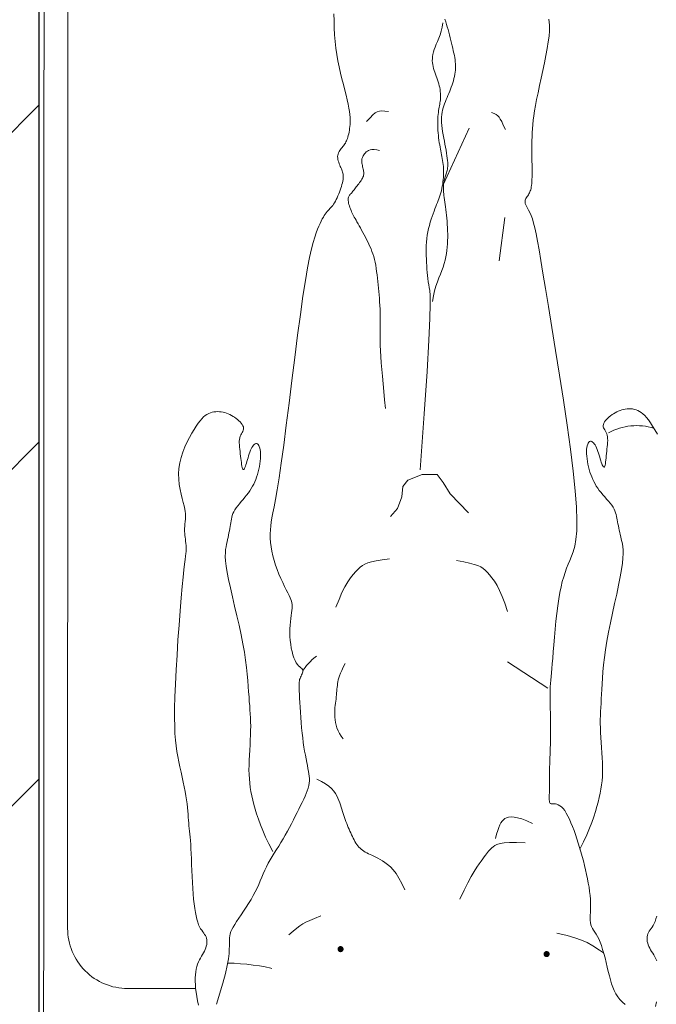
# Model space of a CAD drawing. Header units: millimetres. Extents: x 26866 to 1024070, y -428191 to 408885.
# Tile 157 of 248: x 196556 to 197193, y 389104 to 390088. Entities that reach past the tile are written whole.
import ezdxf

# ---------------------------------------------------------------- set-up
doc = ezdxf.new("R2010")
doc.units = ezdxf.units.MM
doc.header["$LTSCALE"] = 2
for name, color, linetype, lineweight in [('0_OPIS', 7, 'Continuous', 13), ('10', 7, 'Continuous', 9), ('3DPLAN_A_TABELKA POMIESZCZEŃ', 7, 'Continuous', 0), ('6', 253, 'Continuous', 0)]:
    doc.layers.add(name, color=color, linetype=linetype, lineweight=lineweight)
for name, color, linetype in [('3DPLAN_A_KRESKOWANIE 1', 253, 'Continuous'), ('3DPLAN_A_OPIS', 8, 'Continuous'), ('3DPLAN_K_NOŚNA', 7, 'Continuous')]:
    doc.layers.add(name, color=color, linetype=linetype)
doc.layers.add('FURNITURE ZD 1 500', color=7, linetype='Continuous', lineweight=13, true_color=0x9fa8a5)
doc.styles.add('ARIAL', font='arial.ttf')

# ---------------------------------------------------------------- blocks, each defined once
blk = doc.blocks.new('A$C7B9C5A86')
at = {"layer": '6', "color": 7}
for p, q in [((0.7929, 0.3214), (0.7878, 0.3194)), ((0.7984, 0.3234), (0.7929, 0.3214)), ((0.8042, 0.3254), (0.7984, 0.3234)), ((0.8104, 0.3272), (0.8042, 0.3254)), ((0.8172, 0.3287), (0.8104, 0.3272)), ((0.8246, 0.3299), (0.8172, 0.3287)), ((0.4466, 0.3123), (0.4432, 0.3133)), ((0.4501, 0.3112), (0.4466, 0.3123)), ((0.4536, 0.3102), (0.4501, 0.3112)), ((0.4572, 0.3091), (0.4536, 0.3102)), ((0.4608, 0.3081), (0.4572, 0.3091)), ((0.4645, 0.3071), (0.4608, 0.3081)), ((0.4682, 0.3061), (0.4645, 0.3071)), ((0.5406, 0.3069), (0.5378, 0.3058)), ((0.5434, 0.308), (0.5406, 0.3069)), ((0.5463, 0.3092), (0.5434, 0.308)), ((0.5491, 0.3103), (0.5463, 0.3092)), ((0.5519, 0.3115), (0.5491, 0.3103)), ((0.5546, 0.3126), (0.5519, 0.3115)), ((0.5574, 0.3137), (0.5546, 0.3126)), ((0.5602, 0.3147), (0.5574, 0.3137)), ((0.5631, 0.3156), (0.5602, 0.3147)), ((0.566, 0.3165), (0.5631, 0.3156)), ((0.569, 0.3171), (0.566, 0.3165)), ((0.5722, 0.3176), (0.569, 0.3171)), ((0.5756, 0.318), (0.5722, 0.3176)), ((0.5791, 0.3181), (0.5756, 0.318)), ((0.5829, 0.3179), (0.5791, 0.3181)), ((0.5869, 0.3176), (0.5829, 0.3179)), ((0.591, 0.3171), (0.5869, 0.3176)), ((0.5952, 0.3164), (0.591, 0.3171)), ((0.5995, 0.3156), (0.5952, 0.3164)), ((0.6038, 0.3148), (0.5995, 0.3156)), ((0.6081, 0.314), (0.6038, 0.3148)), ((0.6123, 0.3132), (0.6081, 0.314)), ((0.6163, 0.3124), (0.6123, 0.3132)), ((0.6203, 0.3117), (0.6163, 0.3124)), ((0.6241, 0.3111), (0.6203, 0.3117)), ((0.6277, 0.3106), (0.6241, 0.3111)), ((0.631, 0.3101), (0.6277, 0.3106)), ((0.6342, 0.3098), (0.631, 0.3101)), ((0.6371, 0.3095), (0.6342, 0.3098)), ((0.6397, 0.3094), (0.6371, 0.3095)), ((0.6421, 0.3095), (0.6397, 0.3094)), ((0.6441, 0.3096), (0.6421, 0.3095)), ((0.646, 0.3098), (0.6441, 0.3096)), ((0.6477, 0.3101), (0.646, 0.3098)), ((0.6492, 0.3105), (0.6477, 0.3101)), ((0.6507, 0.311), (0.6492, 0.3105)), ((0.6521, 0.3114), (0.6507, 0.311)), ((0.6535, 0.3119), (0.6521, 0.3114)), ((0.6549, 0.3124), (0.6535, 0.3119)), ((0.6564, 0.3129), (0.6549, 0.3124)), ((0.6579, 0.3133), (0.6564, 0.3129)), ((0.6594, 0.3138), (0.6579, 0.3133)), ((0.661, 0.3142), (0.6594, 0.3138)), ((0.6626, 0.3145), (0.661, 0.3142)), ((0.6642, 0.3148), (0.6626, 0.3145)), ((0.6658, 0.3151), (0.6642, 0.3148)), ((0.6675, 0.3153), (0.6658, 0.3151)), ((0.6692, 0.3154), (0.6675, 0.3153)), ((0.671, 0.3154), (0.6692, 0.3154)), ((0.6728, 0.3154), (0.671, 0.3154)), ((0.6748, 0.3153), (0.6728, 0.3154)), ((0.677, 0.3152), (0.6748, 0.3153)), ((0.6792, 0.3149), (0.677, 0.3152)), ((0.6817, 0.3146), (0.6792, 0.3149)), ((0.6844, 0.3143), (0.6817, 0.3146)), ((0.6873, 0.3139), (0.6844, 0.3143)), ((0.6903, 0.3135), (0.6873, 0.3139)), ((0.6936, 0.313), (0.6903, 0.3135)), ((0.697, 0.3125), (0.6936, 0.313)), ((0.7006, 0.312), (0.697, 0.3125)), ((0.7043, 0.3116), (0.7006, 0.312)), ((0.7082, 0.3111), (0.7043, 0.3116)), ((0.7122, 0.3107), (0.7082, 0.3111)), ((0.7164, 0.3103), (0.7122, 0.3107)), ((0.7206, 0.31), (0.7164, 0.3103)), ((0.7249, 0.3098), (0.7206, 0.31)), ((0.7293, 0.3096), (0.7249, 0.3098)), ((0.7337, 0.3095), (0.7293, 0.3096)), ((0.7381, 0.3095), (0.7337, 0.3095)), ((0.7425, 0.3096), (0.7381, 0.3095)), ((0.7469, 0.3098), (0.7425, 0.3096)), ((0.7513, 0.3101), (0.7469, 0.3098)), ((0.7557, 0.3105), (0.7513, 0.3101)), ((0.7601, 0.3111), (0.7557, 0.3105)), ((0.7645, 0.312), (0.7601, 0.3111)), ((0.769, 0.313), (0.7645, 0.312)), ((0.7736, 0.3142), (0.769, 0.313)), ((0.7782, 0.3157), (0.7736, 0.3142)), ((0.7829, 0.3175), (0.7782, 0.3157)), ((0.7878, 0.3194), (0.7829, 0.3175)), ((0.4718, 0.3052), (0.4682, 0.3061)), ((0.4755, 0.3043), (0.4718, 0.3052)), ((0.479, 0.3035), (0.4755, 0.3043)), ((0.4825, 0.3027), (0.479, 0.3035)), ((0.4858, 0.302), (0.4825, 0.3027)), ((0.489, 0.3013), (0.4858, 0.302)), ((0.4921, 0.3006), (0.489, 0.3013)), ((0.4951, 0.3001), (0.4921, 0.3006)), ((0.498, 0.2997), (0.4951, 0.3001)), ((0.5008, 0.2993), (0.498, 0.2997)), ((0.5036, 0.2991), (0.5008, 0.2993)), ((0.5064, 0.299), (0.5036, 0.2991)), ((0.5091, 0.299), (0.5064, 0.299)), ((0.512, 0.2992), (0.5091, 0.299)), ((0.5148, 0.2995), (0.512, 0.2992)), ((0.5176, 0.2999), (0.5148, 0.2995)), ((0.5205, 0.3005), (0.5176, 0.2999)), ((0.5234, 0.3011), (0.5205, 0.3005)), ((0.5263, 0.3019), (0.5234, 0.3011)), ((0.5292, 0.3028), (0.5263, 0.3019)), ((0.5321, 0.3037), (0.5292, 0.3028)), ((0.5349, 0.3047), (0.5321, 0.3037)), ((0.5378, 0.3058), (0.5349, 0.3047)), ((0.678, 0.199), (0.6793, 0.1997)), ((0.6793, 0.1997), (0.6805, 0.2004)), ((0.6805, 0.2004), (0.6817, 0.2012)), ((0.6817, 0.2012), (0.6829, 0.202)), ((0.6829, 0.202), (0.6841, 0.2028)), ((0.6841, 0.2028), (0.6853, 0.2036)), ((0.6853, 0.2036), (0.6866, 0.2042)), ((0.6866, 0.2042), (0.6879, 0.2046)), ((0.6879, 0.2046), (0.6893, 0.2049)), ((0.6893, 0.2049), (0.6908, 0.2048)), ((0.6908, 0.2048), (0.6924, 0.2045)), ((0.6924, 0.2045), (0.6941, 0.2038)), ((0.6941, 0.2038), (0.6961, 0.2028)), ((0.6961, 0.2028), (0.6984, 0.2015)), ((0.6984, 0.2015), (0.7012, 0.2001)), ((0.7012, 0.2001), (0.7045, 0.1985)), ((0.5328, 0.1854), (0.5425, 0.1874)), ((0.5425, 0.1874), (0.5515, 0.1893)), ((0.5515, 0.1893), (0.5596, 0.1909)), ((0.5596, 0.1909), (0.567, 0.1922)), ((0.567, 0.1922), (0.5737, 0.1932)), ((0.5737, 0.1932), (0.5798, 0.194)), ((0.5798, 0.194), (0.5856, 0.1946)), ((0.5856, 0.1946), (0.5911, 0.195)), ((0.5911, 0.195), (0.5965, 0.1953)), ((0.5965, 0.1953), (0.6019, 0.1955)), ((0.6019, 0.1955), (0.6074, 0.1957)), ((0.6074, 0.1957), (0.613, 0.1957)), ((0.613, 0.1957), (0.6187, 0.1957)), ((0.6187, 0.1957), (0.6242, 0.1957)), ((0.6242, 0.1957), (0.6297, 0.1956)), ((0.6297, 0.1956), (0.6349, 0.1955)), ((0.6349, 0.1955), (0.6399, 0.1954)), ((0.6399, 0.1954), (0.6446, 0.1954)), ((0.6446, 0.1954), (0.6489, 0.1953)), ((0.6489, 0.1953), (0.6529, 0.1953)), ((0.6529, 0.1953), (0.6564, 0.1954)), ((0.6564, 0.1954), (0.6597, 0.1955)), ((0.6597, 0.1955), (0.6627, 0.1956)), ((0.6627, 0.1956), (0.6653, 0.1958)), ((0.6653, 0.1958), (0.6678, 0.196)), ((0.6678, 0.196), (0.6699, 0.1964)), ((0.6699, 0.1964), (0.6719, 0.1968)), ((0.6719, 0.1968), (0.6736, 0.1972)), ((0.6736, 0.1972), (0.6752, 0.1978)), ((0.6752, 0.1978), (0.6767, 0.1983)), ((0.6767, 0.1983), (0.678, 0.199)), ((0.7045, 0.1985), (0.7084, 0.1967)), ((0.7084, 0.1967), (0.7131, 0.195)), ((0.7131, 0.195), (0.7187, 0.1933)), ((0.7187, 0.1933), (0.7253, 0.1915)), ((0.7253, 0.1915), (0.7332, 0.1898)), ((0.7332, 0.1898), (0.743, 0.1879)), ((0.743, 0.1879), (0.7548, 0.1859)), ((0.4661, 0.1725), (0.4739, 0.1735)), ((0.4739, 0.1735), (0.4825, 0.1749)), ((0.4825, 0.1749), (0.492, 0.1767)), ((0.492, 0.1767), (0.502, 0.1787)), ((0.502, 0.1787), (0.5123, 0.1809)), ((0.5123, 0.1809), (0.5226, 0.1831)), ((0.5226, 0.1831), (0.5328, 0.1854)), ((0.7548, 0.1859), (0.7692, 0.1834)), ((0.7692, 0.1834), (0.7866, 0.1806)), ((0.7866, 0.1806), (0.8072, 0.1772)), ((0.8072, 0.1772), (0.8316, 0.1733)), ((0.8316, 0.1733), (0.8599, 0.1686)), ((0.4432, 0.1729), (0.4513, 0.1721)), ((0.4513, 0.1721), (0.4588, 0.1721)), ((0.4588, 0.1721), (0.4661, 0.1725)), ((0.8599, 0.1686), (0.8911, 0.1635)), ((0.8911, 0.1635), (0.9243, 0.1582)), ((1.2267, 0.1591), (1.2362, 0.1604)), ((1.2362, 0.1604), (1.2465, 0.1617)), ((1.2465, 0.1617), (1.2571, 0.1628)), ((1.2571, 0.1628), (1.2679, 0.1638)), ((1.2679, 0.1638), (1.2786, 0.1647)), ((1.2786, 0.1647), (1.2889, 0.1656)), ((1.2889, 0.1656), (1.2985, 0.1664)), ((1.2985, 0.1664), (1.3071, 0.1671)), ((1.3071, 0.1671), (1.3146, 0.1678)), ((1.3146, 0.1678), (1.321, 0.1684)), ((1.321, 0.1684), (1.3267, 0.169)), ((1.3267, 0.169), (1.3318, 0.1695)), ((1.3318, 0.1695), (1.3365, 0.1699)), ((1.3365, 0.1699), (1.3411, 0.1702)), ((1.3411, 0.1702), (1.3457, 0.1705)), ((1.3457, 0.1705), (1.3507, 0.1706)), ((1.3507, 0.1706), (1.3561, 0.1707)), ((1.3561, 0.1707), (1.362, 0.1707)), ((1.362, 0.1707), (1.3682, 0.1706)), ((1.3682, 0.1706), (1.3748, 0.1704)), ((1.3748, 0.1704), (1.3815, 0.1703)), ((1.3815, 0.1703), (1.3884, 0.1702)), ((1.3884, 0.1702), (1.3954, 0.1701)), ((1.3954, 0.1701), (1.4023, 0.17)), ((1.4023, 0.17), (1.4092, 0.1701)), ((1.4092, 0.1701), (1.416, 0.1702)), ((1.416, 0.1702), (1.4228, 0.1703)), ((1.4228, 0.1703), (1.4294, 0.1705)), ((1.4294, 0.1705), (1.436, 0.1707)), ((1.436, 0.1707), (1.4425, 0.1709)), ((1.4425, 0.1709), (1.4489, 0.1711)), ((1.4489, 0.1711), (1.4552, 0.1713)), ((1.4552, 0.1713), (1.4614, 0.1714)), ((1.4614, 0.1714), (1.4675, 0.1716)), ((1.4675, 0.1716), (1.4733, 0.1716)), ((1.4733, 0.1716), (1.4788, 0.1717)), ((1.4788, 0.1717), (1.4839, 0.1717)), ((1.4839, 0.1717), (1.4884, 0.1717)), ((1.4884, 0.1717), (1.4924, 0.1717)), ((1.4924, 0.1717), (1.4958, 0.1717)), ((1.4958, 0.1717), (1.4984, 0.1717)), ((1.4984, 0.1717), (1.5004, 0.1716)), ((1.5004, 0.1716), (1.5018, 0.1714)), ((1.5018, 0.1714), (1.5027, 0.1711)), ((1.5027, 0.1711), (1.5033, 0.1707)), ((1.5033, 0.1707), (1.5036, 0.1701)), ((1.5036, 0.1701), (1.5037, 0.1692)), ((1.5037, 0.1692), (1.5037, 0.1682)), ((1.5037, 0.1682), (1.5037, 0.1669)), ((1.5037, 0.1669), (1.5037, 0.1653)), ((1.5037, 0.1653), (1.504, 0.1635)), ((1.504, 0.1635), (1.5044, 0.1616)), ((1.5044, 0.1616), (1.5052, 0.1596)), ((0.9243, 0.1582), (0.9583, 0.1529)), ((0.9583, 0.1529), (0.9921, 0.1479)), ((0.9921, 0.1479), (1.0244, 0.1433)), ((1.18, 0.1463), (1.1854, 0.1484)), ((1.1854, 0.1484), (1.1911, 0.1505)), ((1.1911, 0.1505), (1.197, 0.1524)), ((1.197, 0.1524), (1.2034, 0.1543)), ((1.2034, 0.1543), (1.2104, 0.156)), ((1.2104, 0.156), (1.2181, 0.1576)), ((1.2181, 0.1576), (1.2267, 0.1591)), ((1.5052, 0.1596), (1.5064, 0.1574)), ((1.5064, 0.1574), (1.508, 0.1552)), ((1.508, 0.1552), (1.5102, 0.153)), ((1.5102, 0.153), (1.513, 0.1508)), ((1.513, 0.1508), (1.5165, 0.1487)), ((1.5165, 0.1487), (1.5204, 0.1465)), ((1.5204, 0.1465), (1.5248, 0.1444)), ((1.0244, 0.1433), (1.0543, 0.1395)), ((1.0543, 0.1395), (1.0807, 0.1367)), ((1.0807, 0.1367), (1.1027, 0.135)), ((1.1027, 0.135), (1.1206, 0.1345)), ((1.1206, 0.1345), (1.135, 0.1348)), ((1.135, 0.1348), (1.1465, 0.1358)), ((1.1465, 0.1358), (1.1557, 0.1374)), ((1.1557, 0.1374), (1.163, 0.1394)), ((1.163, 0.1394), (1.1692, 0.1417)), ((1.1692, 0.1417), (1.1747, 0.144)), ((1.1747, 0.144), (1.18, 0.1463)), ((1.5248, 0.1444), (1.5295, 0.1424)), ((1.5295, 0.1424), (1.5346, 0.1403)), ((1.5346, 0.1403), (1.54, 0.1383)), ((1.54, 0.1383), (1.5455, 0.1363)), ((1.5455, 0.1363), (1.5512, 0.1344)), ((1.5512, 0.1344), (1.557, 0.1325)), ((1.557, 0.1325), (1.563, 0.1307)), ((1.563, 0.1307), (1.5689, 0.1289)), ((1.5689, 0.1289), (1.575, 0.1272)), ((1.575, 0.1272), (1.581, 0.1255)), ((1.581, 0.1255), (1.5871, 0.124)), ((1.5871, 0.124), (1.5931, 0.1226)), ((1.5931, 0.1226), (1.5992, 0.1212)), ((1.5992, 0.1212), (1.6051, 0.12)), ((1.6051, 0.12), (1.611, 0.1189)), ((1.611, 0.1189), (1.6167, 0.1179)), ((1.6167, 0.1179), (1.6222, 0.1171)), ((1.6222, 0.1171), (1.6276, 0.1165)), ((1.6276, 0.1165), (1.6328, 0.1161)), ((1.6328, 0.1161), (1.6377, 0.1158)), ((1.6377, 0.1158), (1.6423, 0.1158)), ((1.6423, 0.1158), (1.6467, 0.1159)), ((1.6467, 0.1159), (1.6508, 0.116)), ((1.6508, 0.116), (1.6546, 0.1162)), ((1.6546, 0.1162), (1.6582, 0.1163)), ((1.6582, 0.1163), (1.6615, 0.1162)), ((1.6615, 0.1162), (1.6645, 0.116)), ((1.6645, 0.116), (1.6673, 0.1154)), ((1.6673, 0.1154), (1.6699, 0.1145)), ((1.6699, 0.1145), (1.6723, 0.1133)), ((1.6723, 0.1133), (1.6747, 0.1119)), ((1.6747, 0.1119), (1.6773, 0.1102)), ((1.6773, 0.1102), (1.68, 0.1084)), ((1.68, 0.1084), (1.6831, 0.1066)), ((1.6831, 0.1066), (1.6866, 0.1047)), ((1.6866, 0.1047), (1.6907, 0.1029)), ((1.6907, 0.1029), (1.6954, 0.1011)), ((1.6954, 0.1011), (1.7006, 0.0995)), ((1.7006, 0.0995), (1.7063, 0.0979)), ((1.7063, 0.0979), (1.7123, 0.0963)), ((1.7123, 0.0963), (1.7184, 0.0948)), ((1.7184, 0.0948), (1.7245, 0.0933)), ((1.7245, 0.0933), (1.7306, 0.0919)), ((1.7306, 0.0919), (1.7364, 0.0904)), ((1.7364, 0.0904), (1.7419, 0.089)), ((1.7419, 0.089), (1.7471, 0.0874)), ((1.7471, 0.0874), (1.7519, 0.0857)), ((1.7519, 0.0857), (1.7564, 0.0838)), ((1.7564, 0.0838), (1.7607, 0.0817)), ((1.7607, 0.0817), (1.7646, 0.0791)), ((1.7646, 0.0791), (1.7683, 0.0762)), ((1.7683, 0.0762), (1.7718, 0.0728)), ((1.7718, 0.0728), (1.775, 0.0688))]:
    blk.add_line(p, q, dxfattribs=at)
for points in [[(1.7762, 0.6463), (1.7703, 0.6475), (1.7645, 0.6486), (1.7589, 0.6494), (1.7536, 0.65), (1.7486, 0.6504), (1.7439, 0.6506), (1.7394, 0.6505), (1.7352, 0.6503), (1.7312, 0.6498), (1.7275, 0.6492), (1.7241, 0.6484), (1.7209, 0.6474), (1.7179, 0.6462), (1.7152, 0.6449), (1.7126, 0.6435), (1.7102, 0.6421), (1.7079, 0.6407), (1.7056, 0.6394), (1.7034, 0.6382), (1.7012, 0.6371), (1.6989, 0.6363), (1.6967, 0.6356), (1.6944, 0.6351), (1.6922, 0.6348), (1.69, 0.6348), (1.6879, 0.635), (1.6859, 0.6354), (1.684, 0.636), (1.6823, 0.6369), (1.6806, 0.6379), (1.6789, 0.6391), (1.6771, 0.6404), (1.6751, 0.6418), (1.6729, 0.6433), (1.6704, 0.6447), (1.6675, 0.646), (1.664, 0.6472), (1.6601, 0.6484), (1.6557, 0.6495), (1.6508, 0.6504), (1.6454, 0.6513), (1.6395, 0.6521), (1.633, 0.6528), (1.626, 0.6534), (1.6185, 0.6539), (1.6106, 0.6544), (1.6025, 0.6548), (1.5943, 0.6552), (1.5863, 0.6555), (1.5786, 0.6558), (1.5714, 0.6561), (1.5648, 0.6565), (1.5589, 0.6568), (1.5537, 0.6572), (1.5491, 0.6576), (1.545, 0.658), (1.5411, 0.6584), (1.5374, 0.6588), (1.5339, 0.6592), (1.5302, 0.6595), (1.5264, 0.6598), (1.5224, 0.6601), (1.5182, 0.6604), (1.5138, 0.6607), (1.5091, 0.6612), (1.5041, 0.6617), (1.4988, 0.6624), (1.4933, 0.6633), (1.4874, 0.6644), (1.4811, 0.6656), (1.4747, 0.667), (1.468, 0.6684), (1.4612, 0.6699), (1.4543, 0.6714), (1.4473, 0.6728), (1.4403, 0.6742), (1.4332, 0.6754), (1.4259, 0.6765), (1.4179, 0.6774), (1.4092, 0.6781), (1.3992, 0.6785), (1.3878, 0.6787), (1.3747, 0.6787), (1.3595, 0.6783), (1.3421, 0.6776), (1.3231, 0.6766), (1.303, 0.6754), (1.2825, 0.6741), (1.2624, 0.6727), (1.2432, 0.6712), (1.2256, 0.6698), (1.2103, 0.6684), (1.1978, 0.6673), (1.1878, 0.6662), (1.18, 0.6653), (1.1739, 0.6646), (1.1693, 0.664), (1.1657, 0.6636), (1.1628, 0.6633), (1.1602, 0.6632), (1.1575, 0.6632), (1.1548, 0.6633), (1.152, 0.6636), (1.1492, 0.6639), (1.1465, 0.6642), (1.1437, 0.6645), (1.1411, 0.6648), (1.1385, 0.665), (1.136, 0.6652), (1.1337, 0.6652), (1.1314, 0.6652), (1.1293, 0.6651), (1.1273, 0.665), (1.1253, 0.6648), (1.1235, 0.6646), (1.1217, 0.6644), (1.12, 0.6642), (1.1182, 0.664), (1.1163, 0.6639), (1.1142, 0.6639), (1.1117, 0.6641), (1.1089, 0.6645), (1.1055, 0.6651), (1.1014, 0.666), (1.0967, 0.6672), (1.0914, 0.6686), (1.0854, 0.6701), (1.0791, 0.6714), (1.0723, 0.6725), (1.0653, 0.6732), (1.058, 0.6735), (1.0506, 0.673), (1.0432, 0.6719), (1.0358, 0.67), (1.0286, 0.6677), (1.0216, 0.6649), (1.0149, 0.6618), (1.0087, 0.6586), (1.0029, 0.6554), (0.9978, 0.6523), (0.9933, 0.6494), (0.9894, 0.6467), (0.9861, 0.6442), (0.9834, 0.6418), (0.9811, 0.6395), (0.9792, 0.6373), (0.9776, 0.635), (0.9764, 0.6327), (0.9755, 0.6304), (0.9747, 0.628), (0.9742, 0.6256), (0.9739, 0.6231), (0.9738, 0.6207), (0.9739, 0.6182), (0.9742, 0.6157), (0.9747, 0.6133), (0.9752, 0.6109), (0.976, 0.6086), (0.9768, 0.6063), (0.9778, 0.6041), (0.979, 0.6019), (0.9802, 0.5997), (0.9815, 0.5977), (0.983, 0.5957), (0.9845, 0.5937), (0.9861, 0.5919), (0.9878, 0.5902), (0.9895, 0.5887), (0.9912, 0.5875), (0.9929, 0.5865), (0.9945, 0.5858), (0.9961, 0.5855), (0.9976, 0.5856), (0.9991, 0.586), (1.0006, 0.5867), (1.0021, 0.5875), (1.0037, 0.5884), (1.0053, 0.5893), (1.0072, 0.5901), (1.0091, 0.5907), (1.0113, 0.5911), (1.0137, 0.5913), (1.0162, 0.5913), (1.0189, 0.5912), (1.0217, 0.591), (1.0247, 0.5906), (1.0277, 0.5903), (1.0308, 0.5899), (1.0339, 0.5895), (1.037, 0.5891), (1.04, 0.5888), (1.0428, 0.5884), (1.0454, 0.5881), (1.0476, 0.5877), (1.0495, 0.5873), (1.0509, 0.5869), (1.0517, 0.5864), (1.0521, 0.5859), (1.052, 0.5853), (1.0515, 0.5848), (1.0505, 0.5842), (1.0492, 0.5836), (1.0476, 0.5829), (1.0457, 0.5823), (1.0435, 0.5816), (1.0412, 0.5809), (1.0387, 0.5802), (1.0361, 0.5794), (1.0335, 0.5787), (1.0309, 0.5778), (1.0285, 0.577), (1.0261, 0.5761), (1.024, 0.5751), (1.0221, 0.5741), (1.0205, 0.5731), (1.0191, 0.572), (1.0181, 0.571), (1.0174, 0.5699), (1.017, 0.5688), (1.017, 0.5678), (1.0175, 0.5668), (1.0183, 0.5659), (1.0195, 0.565), (1.0211, 0.5642), (1.0231, 0.5636), (1.0253, 0.563), (1.0279, 0.5627), (1.0307, 0.5625), (1.0338, 0.5624), (1.0371, 0.5626), (1.0406, 0.563), (1.0442, 0.5635), (1.0479, 0.5641), (1.0516, 0.5649), (1.0552, 0.5658), (1.0587, 0.5668), (1.0622, 0.5678), (1.0654, 0.569), (1.0686, 0.5703), (1.0717, 0.5717), (1.0747, 0.5733), (1.0777, 0.575), (1.0807, 0.5769), (1.0836, 0.579), (1.0866, 0.5813), (1.0896, 0.5837), (1.0926, 0.5862), (1.0955, 0.5887), (1.0984, 0.5911), (1.1012, 0.5934), (1.104, 0.5954), (1.1067, 0.5972), (1.1092, 0.5986), (1.1117, 0.5998), (1.1142, 0.6007), (1.1166, 0.6014), (1.119, 0.6019), (1.1215, 0.6023), (1.124, 0.6027), (1.1266, 0.6031), (1.1293, 0.6036), (1.132, 0.6041), (1.1349, 0.6046), (1.1378, 0.6052), (1.1408, 0.6058), (1.1438, 0.6064), (1.1469, 0.6071), (1.15, 0.6078), (1.1531, 0.6086), (1.1565, 0.6092), (1.1602, 0.6097), (1.1645, 0.61), (1.1695, 0.6101), (1.1755, 0.6097), (1.1827, 0.6089), (1.1911, 0.6075), (1.201, 0.6056), (1.2121, 0.6032), (1.2241, 0.6004), (1.2367, 0.5975), (1.2497, 0.5945), (1.2627, 0.5915), (1.2755, 0.5887), (1.2877, 0.5862), (1.2991, 0.5842), (1.3098, 0.5826), (1.3197, 0.5813), (1.3289, 0.5804), (1.3374, 0.5796), (1.3453, 0.579), (1.3526, 0.5785), (1.3594, 0.578), (1.3657, 0.5776), (1.3715, 0.5771), (1.3771, 0.5767), (1.3826, 0.5763), (1.3879, 0.576), (1.3934, 0.5758), (1.399, 0.5757), (1.4048, 0.5758), (1.4111, 0.5759), (1.4176, 0.5762), (1.4244, 0.5766), (1.4313, 0.577), (1.4382, 0.5774), (1.4451, 0.5777), (1.4518, 0.5779), (1.4583, 0.578), (1.4645, 0.5778), (1.4704, 0.5775), (1.4761, 0.577), (1.4818, 0.5763), (1.4874, 0.5753), (1.4931, 0.5742), (1.4989, 0.5729), (1.5049, 0.5714), (1.5111, 0.5696), (1.5177, 0.5676), (1.5248, 0.5652), (1.5323, 0.5625), (1.5403, 0.5592), (1.549, 0.5554), (1.5583, 0.5509), (1.5684, 0.5458)], [(1.7751, 0.6219), (1.7466, 0.6132), (1.7334, 0.6096), (1.7225, 0.6072), (1.7136, 0.6057), (1.7064, 0.6048), (1.7006, 0.6045), (1.6959, 0.6044), (1.6919, 0.6044), (1.6885, 0.6044), (1.6854, 0.6042), (1.6825, 0.6038), (1.6797, 0.6032), (1.6769, 0.6023), (1.674, 0.601), (1.6708, 0.5993), (1.6672, 0.5972), (1.6632, 0.5947), (1.6588, 0.5918), (1.6541, 0.5886), (1.6491, 0.5852), (1.6439, 0.5818), (1.6387, 0.5784), (1.6333, 0.5751), (1.6281, 0.5721), (1.6229, 0.5694), (1.6179, 0.567), (1.6129, 0.5648), (1.608, 0.5627), (1.6032, 0.5607), (1.5985, 0.5587), (1.5938, 0.5566), (1.5891, 0.5544), (1.5845, 0.5519), (1.5799, 0.5493), (1.5753, 0.5466), (1.5706, 0.5437), (1.5659, 0.5407), (1.5612, 0.5377), (1.5563, 0.5347), (1.5514, 0.5318), (1.5464, 0.5289), (1.5412, 0.526), (1.5361, 0.5232), (1.5309, 0.5206), (1.5258, 0.5179), (1.5208, 0.5154), (1.5158, 0.5129), (1.5111, 0.5105), (1.5065, 0.5083), (1.5021, 0.5061), (1.4979, 0.504), (1.4938, 0.5022), (1.49, 0.5005), (1.4863, 0.4991), (1.4828, 0.498), (1.4794, 0.4971), (1.4762, 0.4965), (1.473, 0.4963), (1.4699, 0.4963), (1.4668, 0.4965), (1.4635, 0.4969), (1.4601, 0.4975), (1.4564, 0.4982), (1.4524, 0.499), (1.4481, 0.4999), (1.4434, 0.5008), (1.4384, 0.5017), (1.433, 0.5027), (1.4273, 0.5036), (1.4213, 0.5045), (1.4149, 0.5053), (1.4083, 0.5061), (1.4013, 0.5068), (1.3942, 0.5074), (1.3871, 0.508), (1.3801, 0.5085), (1.3734, 0.5089), (1.367, 0.5092), (1.3611, 0.5095), (1.3559, 0.5098), (1.3515, 0.51), (1.3477, 0.5101), (1.3446, 0.5102), (1.3419, 0.5102), (1.3397, 0.5101), (1.3378, 0.5099), (1.336, 0.5095), (1.3344, 0.509), (1.3328, 0.5083), (1.3313, 0.5076), (1.3298, 0.5068), (1.3283, 0.5061), (1.3269, 0.5056), (1.3256, 0.5052), (1.3244, 0.505), (1.3232, 0.5052), (1.3222, 0.5058), (1.3212, 0.5067), (1.3201, 0.5079), (1.3189, 0.5093), (1.3174, 0.5109), (1.3155, 0.5125), (1.3132, 0.5142), (1.3103, 0.5158), (1.3068, 0.5172), (1.3027, 0.5186), (1.2982, 0.5198), (1.2934, 0.5208), (1.2883, 0.5216), (1.2831, 0.5223), (1.2778, 0.5227), (1.2726, 0.5229), (1.2676, 0.5228), (1.2627, 0.5225), (1.2581, 0.5221), (1.2537, 0.5215), (1.2496, 0.521), (1.2459, 0.5204), (1.2425, 0.52), (1.2395, 0.5197), (1.2369, 0.5195), (1.2346, 0.5196), (1.2324, 0.5199), (1.2302, 0.5204), (1.228, 0.5213), (1.2254, 0.5224), (1.2225, 0.5238), (1.219, 0.5255), (1.2148, 0.5276), (1.2101, 0.5299), (1.205, 0.5323), (1.1994, 0.5349), (1.1935, 0.5375), (1.1874, 0.5399), (1.1812, 0.5422), (1.1749, 0.5442), (1.1687, 0.5459), (1.1626, 0.5472), (1.1566, 0.5482), (1.1507, 0.5489), (1.1449, 0.5493), (1.1392, 0.5494), (1.1337, 0.5492), (1.1283, 0.5487), (1.1231, 0.548), (1.1174, 0.547), (1.1108, 0.5457), (1.1026, 0.5441), (1.0924, 0.5422), (1.0795, 0.54), (1.0633, 0.5374), (1.0433, 0.5345), (1.0193, 0.5312), (0.9919, 0.5277), (0.9623, 0.524), (0.9315, 0.5201), (0.9005, 0.5163), (0.8706, 0.5124), (0.8426, 0.5087), (0.8177, 0.5052), (0.7966, 0.502), (0.7793, 0.499), (0.7652, 0.4962), (0.7539, 0.4937), (0.7449, 0.4914), (0.7377, 0.4893), (0.732, 0.4873), (0.7273, 0.4855), (0.7231, 0.4837), (0.7194, 0.4821), (0.7161, 0.4806), (0.7133, 0.4791), (0.7107, 0.4777), (0.7085, 0.4764), (0.7066, 0.4751), (0.7049, 0.4738), (0.7033, 0.4725), (0.7019, 0.4713), (0.7006, 0.47), (0.6993, 0.4688), (0.6979, 0.4676), (0.6965, 0.4663), (0.695, 0.4651), (0.6933, 0.4639), (0.6914, 0.4627), (0.6893, 0.4614), (0.687, 0.4602), (0.6846, 0.4591), (0.6821, 0.4579), (0.6795, 0.4568), (0.6769, 0.4558), (0.6743, 0.4548), (0.6717, 0.454), (0.6692, 0.4532), (0.6667, 0.4525), (0.6643, 0.4519), (0.662, 0.4514), (0.6599, 0.451), (0.6579, 0.4508), (0.656, 0.4507), (0.6543, 0.4507), (0.6527, 0.4509), (0.6512, 0.4512), (0.6498, 0.4516), (0.6484, 0.4521), (0.647, 0.4526), (0.6455, 0.4533), (0.6439, 0.454), (0.6423, 0.4548), (0.6405, 0.4556), (0.6386, 0.4563), (0.6367, 0.457), (0.6348, 0.4576), (0.6328, 0.4581), (0.6309, 0.4583), (0.629, 0.4584), (0.6272, 0.4582), (0.6255, 0.4577), (0.6239, 0.4571), (0.6223, 0.4564), (0.6208, 0.4555), (0.6193, 0.4545), (0.618, 0.4535), (0.6167, 0.4525), (0.6154, 0.4515), (0.6142, 0.4506), (0.6131, 0.4497), (0.6118, 0.4489), (0.6106, 0.448), (0.6092, 0.4473), (0.6078, 0.4465), (0.6062, 0.4458), (0.6044, 0.4452), (0.6025, 0.4446), (0.6004, 0.444), (0.5982, 0.4435), (0.5958, 0.443), (0.5934, 0.4426), (0.5908, 0.4422), (0.5881, 0.4419), (0.5854, 0.4417), (0.5825, 0.4415), (0.5794, 0.4415), (0.5759, 0.4416), (0.5722, 0.4419), (0.568, 0.4424), (0.5633, 0.4431), (0.5581, 0.4442), (0.5523, 0.4455), (0.5459, 0.4471), (0.539, 0.4488), (0.5317, 0.4507), (0.524, 0.4526), (0.516, 0.4545), (0.5078, 0.4563), (0.4994, 0.458), (0.4908, 0.4594), (0.4822, 0.4607), (0.4733, 0.4617), (0.4643, 0.4625), (0.4551, 0.4631), (0.4456, 0.4634), (0.4359, 0.4635)], [(1.7193, 0.6062), (1.7196, 0.5978), (1.7202, 0.5892), (1.721, 0.5806), (1.722, 0.572), (1.7232, 0.5637), (1.7246, 0.5558), (1.7262, 0.5484), (1.7266, 0.547)], [(1.6812, 0.524), (1.676, 0.518), (1.672, 0.5132), (1.6688, 0.5091), (1.6662, 0.5051), (1.6639, 0.5009), (1.6616, 0.4957), (1.6589, 0.4892), (1.6556, 0.4809)], [(1.3231, 0.5047), (1.3197, 0.5022), (1.3171, 0.5002), (1.315, 0.4985), (1.3132, 0.4968), (1.3114, 0.495), (1.3095, 0.4929), (1.3072, 0.4902), (1.3044, 0.4867)], [(1.4705, 0.4862), (1.4737, 0.4797), (1.4769, 0.4743), (1.4802, 0.4699), (1.4834, 0.4663), (1.4867, 0.4634), (1.4899, 0.4611), (1.4931, 0.4593), (1.4963, 0.4578), (1.4994, 0.4565), (1.5025, 0.4553), (1.5055, 0.4542), (1.5085, 0.4533), (1.5114, 0.4524), (1.5143, 0.4515), (1.5171, 0.4507), (1.5199, 0.4498), (1.5227, 0.4489), (1.5254, 0.4479), (1.5281, 0.4468), (1.5307, 0.4458), (1.5333, 0.4447), (1.5359, 0.4436), (1.5384, 0.4425), (1.5409, 0.4414), (1.5434, 0.4403), (1.5458, 0.4392), (1.5482, 0.4381), (1.5506, 0.437), (1.5528, 0.4358), (1.555, 0.4346), (1.557, 0.4334), (1.5589, 0.4321), (1.5607, 0.4307), (1.5624, 0.4292), (1.564, 0.4277), (1.5654, 0.4261), (1.5668, 0.4243), (1.568, 0.4225), (1.5692, 0.4206), (1.5703, 0.4186), (1.5714, 0.4164), (1.5725, 0.4142), (1.5736, 0.4117), (1.5747, 0.4092), (1.576, 0.4065), (1.5775, 0.4036), (1.5792, 0.4006), (1.5811, 0.3974), (1.5833, 0.394), (1.586, 0.3904), (1.5893, 0.3867), (1.5934, 0.3829), (1.5983, 0.379), (1.6044, 0.3751), (1.6117, 0.3711), (1.6204, 0.3672)], [(1.2382, 0.4604), (1.2276, 0.4563), (1.2184, 0.4523), (1.2106, 0.4483), (1.204, 0.4444), (1.1985, 0.4407), (1.1939, 0.4371), (1.19, 0.4337), (1.1869, 0.4306), (1.1842, 0.4277), (1.182, 0.4247), (1.18, 0.4213), (1.1784, 0.4173), (1.1769, 0.4122), (1.1756, 0.4059), (1.1742, 0.3979), (1.1728, 0.3879)], [(1.4162, 0.4506), (1.4125, 0.4533), (1.4088, 0.4556), (1.4051, 0.4575), (1.4014, 0.459), (1.3977, 0.4601), (1.394, 0.461), (1.3904, 0.4616), (1.387, 0.4619), (1.3836, 0.4621), (1.3803, 0.4621), (1.3771, 0.4619), (1.374, 0.4617), (1.3709, 0.4614), (1.368, 0.4611), (1.3651, 0.4607), (1.3623, 0.4603), (1.3595, 0.46), (1.3568, 0.4598), (1.3541, 0.4595), (1.3515, 0.4593), (1.3489, 0.459), (1.3464, 0.4587), (1.3439, 0.4585), (1.3414, 0.4581), (1.339, 0.4577), (1.3365, 0.4572), (1.3338, 0.4565), (1.3308, 0.4555), (1.3275, 0.4542), (1.3237, 0.4526), (1.3193, 0.4505), (1.3142, 0.4479)], [(0.9695, 0.3936), (0.9577, 0.3947), (0.9465, 0.3958), (0.936, 0.3968), (0.926, 0.3978), (0.9166, 0.3986), (0.9078, 0.3994), (0.8993, 0.4), (0.8914, 0.4005), (0.8838, 0.4008), (0.8766, 0.4009), (0.8698, 0.401), (0.8633, 0.401), (0.8571, 0.4009), (0.8512, 0.4009), (0.8456, 0.4009), (0.8402, 0.4009), (0.8351, 0.401), (0.8301, 0.4012), (0.8252, 0.4015), (0.8205, 0.4019), (0.8159, 0.4023), (0.8114, 0.4027), (0.8069, 0.4031), (0.8024, 0.4036), (0.7979, 0.4041), (0.7933, 0.4045), (0.7889, 0.405), (0.7845, 0.4056), (0.7801, 0.4062), (0.7759, 0.4069), (0.7718, 0.4077), (0.7679, 0.4086), (0.7642, 0.4096), (0.7606, 0.4107), (0.7572, 0.4119), (0.7538, 0.4132), (0.7506, 0.4146), (0.7474, 0.416), (0.7442, 0.4176), (0.741, 0.4192), (0.7378, 0.4208), (0.7346, 0.4225), (0.7314, 0.4242), (0.7283, 0.4259), (0.7253, 0.4276), (0.7224, 0.4292), (0.7197, 0.4307), (0.7172, 0.4322), (0.7148, 0.4335), (0.7127, 0.4347), (0.7108, 0.4358), (0.7089, 0.4368), (0.7071, 0.4378), (0.7053, 0.4387), (0.7036, 0.4395), (0.7017, 0.4403), (0.6998, 0.4411), (0.6978, 0.4418), (0.6957, 0.4425), (0.6937, 0.4431), (0.6918, 0.4436), (0.6899, 0.4439), (0.6881, 0.4441), (0.6866, 0.4442), (0.6852, 0.4441), (0.684, 0.4438), (0.683, 0.4434), (0.682, 0.4429), (0.6812, 0.4423), (0.6803, 0.4416), (0.6795, 0.4409), (0.6787, 0.4401), (0.6778, 0.4394), (0.6769, 0.4386), (0.6759, 0.4378), (0.6748, 0.437), (0.6737, 0.4361), (0.6725, 0.4352), (0.6712, 0.4343), (0.6699, 0.4332), (0.6685, 0.4321), (0.6671, 0.4309), (0.6656, 0.4298), (0.6641, 0.4286), (0.6626, 0.4275), (0.6611, 0.4264), (0.6596, 0.4255), (0.6582, 0.4247), (0.6568, 0.4241), (0.6555, 0.4236), (0.6541, 0.4233), (0.6528, 0.4231), (0.6515, 0.423), (0.6502, 0.4231), (0.6488, 0.4232), (0.6473, 0.4235), (0.6458, 0.4238), (0.6443, 0.4242), (0.6427, 0.4246), (0.641, 0.425), (0.6394, 0.4253), (0.6378, 0.4256), (0.6362, 0.4258), (0.6347, 0.4258), (0.6332, 0.4257), (0.6318, 0.4255), (0.6304, 0.425), (0.629, 0.4245), (0.6277, 0.4238), (0.6265, 0.4229), (0.6252, 0.422), (0.624, 0.4208), (0.6227, 0.4196), (0.6216, 0.4182), (0.6206, 0.4165), (0.6198, 0.4144), (0.6194, 0.412), (0.6193, 0.4091), (0.6197, 0.4056), (0.6206, 0.4016)], [(0.5813, 0.4192), (0.5764, 0.4144), (0.5726, 0.4107), (0.57, 0.4076), (0.5683, 0.4048), (0.5674, 0.4019), (0.5672, 0.3987), (0.5674, 0.3947), (0.568, 0.3895)], [(1.1157, 0.3868), (1.1048, 0.3771), (1.0888, 0.3716), (1.0749, 0.3699), (1.0662, 0.3631), (1.0585, 0.3439), (1.0589, 0.3234), (1.0693, 0.3155), (1.0849, 0.3062), (1.1104, 0.2811)], [(1.0526, 0.3467), (0.9769, 0.3413), (0.9193, 0.3374), (0.877, 0.335), (0.8476, 0.3336), (0.8283, 0.3331), (0.8167, 0.3333), (0.8101, 0.3338), (0.806, 0.3345), (0.8021, 0.3352), (0.7981, 0.3358), (0.7939, 0.3363), (0.7897, 0.3368), (0.7854, 0.3372), (0.7809, 0.3375), (0.7765, 0.3378), (0.7719, 0.338), (0.7674, 0.3383), (0.7628, 0.3384), (0.7582, 0.3385), (0.7536, 0.3385), (0.749, 0.3384), (0.7444, 0.3381), (0.7398, 0.3377), (0.7353, 0.3371), (0.7307, 0.3363), (0.7263, 0.3354), (0.722, 0.3343), (0.7177, 0.3331), (0.7137, 0.3319), (0.7098, 0.3306), (0.7061, 0.3293), (0.7026, 0.328), (0.6994, 0.3268), (0.6964, 0.3256), (0.6936, 0.3245), (0.6909, 0.3234), (0.6883, 0.3224), (0.6858, 0.3214), (0.6832, 0.3205), (0.6805, 0.3196), (0.6778, 0.3188), (0.675, 0.3181), (0.6721, 0.3174), (0.6691, 0.3168), (0.6661, 0.3163), (0.6631, 0.3159), (0.66, 0.3155), (0.657, 0.3153), (0.654, 0.3151), (0.651, 0.3151), (0.6481, 0.3151), (0.6451, 0.3152), (0.6423, 0.3154), (0.6395, 0.3157), (0.6368, 0.316), (0.6341, 0.3164), (0.6315, 0.3169), (0.629, 0.3173), (0.6264, 0.3178), (0.6239, 0.3183), (0.6213, 0.3189), (0.6187, 0.3194), (0.616, 0.3199), (0.6131, 0.3204), (0.6101, 0.3209), (0.6069, 0.3214), (0.6037, 0.3218), (0.6004, 0.3221), (0.597, 0.3224), (0.5936, 0.3227), (0.5903, 0.3229), (0.587, 0.323), (0.5838, 0.323), (0.5806, 0.323), (0.5776, 0.3229), (0.5747, 0.3227), (0.5719, 0.3225), (0.5693, 0.3222), (0.5667, 0.3219), (0.5644, 0.3216), (0.5622, 0.3212), (0.5601, 0.3208), (0.5581, 0.3204), (0.5561, 0.3201), (0.5542, 0.3197), (0.5522, 0.3195), (0.5502, 0.3193), (0.548, 0.3192), (0.5458, 0.3192), (0.5434, 0.3193), (0.5409, 0.3196), (0.5383, 0.3199), (0.5357, 0.3203), (0.5331, 0.3209), (0.5304, 0.3216), (0.5278, 0.3223), (0.5252, 0.3232), (0.5226, 0.3241), (0.52, 0.3251), (0.5174, 0.3261), (0.5149, 0.3271), (0.5123, 0.3279), (0.5098, 0.3287), (0.5072, 0.3294), (0.5046, 0.3299), (0.502, 0.3303), (0.4993, 0.3304), (0.4965, 0.3303), (0.4936, 0.3301), (0.4907, 0.3295), (0.4875, 0.3288), (0.4842, 0.3277), (0.4808, 0.3265), (0.4771, 0.325), (0.4731, 0.3233), (0.4689, 0.3217), (0.4643, 0.32), (0.4594, 0.3185), (0.454, 0.3171), (0.4482, 0.316)], [(0.6663, 0.3151), (0.5906, 0.2806)], [(1.2437, 0.2283), (1.2328, 0.2318), (1.2235, 0.2355), (1.2155, 0.2391), (1.2087, 0.2426), (1.203, 0.2461), (1.1983, 0.2495), (1.1943, 0.2526), (1.191, 0.2556), (1.1882, 0.2584), (1.1858, 0.2613), (1.1837, 0.2646), (1.1819, 0.2685), (1.1802, 0.2735), (1.1785, 0.2798), (1.1768, 0.2877), (1.175, 0.2976)], [(1.6328, 0.2925), (1.6208, 0.2868), (1.6107, 0.2817), (1.6023, 0.2772), (1.5954, 0.2732), (1.5897, 0.2697), (1.5852, 0.2667), (1.5815, 0.264), (1.5784, 0.2618), (1.5758, 0.2598), (1.5735, 0.2581), (1.5715, 0.2565), (1.5697, 0.2551), (1.5681, 0.2538), (1.5666, 0.2525), (1.565, 0.2511), (1.5635, 0.2495), (1.5619, 0.2478), (1.5602, 0.2455), (1.5587, 0.2425), (1.5574, 0.2383), (1.5565, 0.2327), (1.556, 0.2254), (1.556, 0.2161), (1.5567, 0.2044)], [(0.5692, 0.2501), (0.5707, 0.2467), (0.5721, 0.2441), (0.5736, 0.2419), (0.5755, 0.2401), (0.5781, 0.2384), (0.5815, 0.2365), (0.5862, 0.2343), (0.5923, 0.2314)], [(0.7698, 0.24), (0.7112, 0.2323)], [(1.5508, 0.2447), (1.545, 0.243), (1.54, 0.2415), (1.5358, 0.2401), (1.5324, 0.2387), (1.5295, 0.2372), (1.5272, 0.2357), (1.5254, 0.2339), (1.5239, 0.2319), (1.5227, 0.2296), (1.5219, 0.2268), (1.5216, 0.2234), (1.5218, 0.2194), (1.5227, 0.2147), (1.5244, 0.209), (1.527, 0.2022), (1.5305, 0.1944)], [(1.3118, 0.2284), (1.3473, 0.174)], [(1.7777, 0.0281), (1.7716, 0.0267)], [(1.7162, 0.0264), (1.7133, 0.0276), (1.7106, 0.029), (1.7081, 0.0304), (1.7056, 0.0318), (1.7033, 0.0332), (1.7011, 0.0346), (1.6989, 0.0358), (1.6967, 0.0369), (1.6945, 0.0379), (1.6922, 0.0386), (1.69, 0.0391), (1.6877, 0.0394), (1.6856, 0.0394), (1.6835, 0.0393), (1.6814, 0.0389), (1.6796, 0.0383), (1.6778, 0.0375), (1.6761, 0.0365), (1.6744, 0.0353), (1.6726, 0.034), (1.6706, 0.0326), (1.6684, 0.0312), (1.6658, 0.0299), (1.6629, 0.0286), (1.6594, 0.0274), (1.6555, 0.0263)], [(1.004, 0.0258), (0.9983, 0.0291), (0.9931, 0.0322), (0.9887, 0.0352), (0.9849, 0.0379), (0.9816, 0.0405), (0.9789, 0.0429), (0.9766, 0.0453), (0.9748, 0.0476), (0.9733, 0.0499), (0.9721, 0.0521), (0.9712, 0.0545), (0.9705, 0.0569), (0.97, 0.0593), (0.9697, 0.0618), (0.9697, 0.0643), (0.9698, 0.0667), (0.9701, 0.0692), (0.9706, 0.0716), (0.9712, 0.0739), (0.972, 0.0763), (0.9729, 0.0786), (0.9739, 0.0808), (0.9751, 0.083), (0.9764, 0.0851), (0.9777, 0.0871), (0.9792, 0.0891), (0.9808, 0.091), (0.9824, 0.0928), (0.9841, 0.0945), (0.9858, 0.096), (0.9875, 0.0972), (0.9892, 0.0981), (0.9909, 0.0988), (0.9925, 0.099), (0.994, 0.0989), (0.9955, 0.0985), (0.9969, 0.0978), (0.9984, 0.097), (1, 0.0961), (1.0017, 0.0951), (1.0035, 0.0943), (1.0054, 0.0937), (1.0076, 0.0932), (1.01, 0.093), (1.0125, 0.0929), (1.0152, 0.093), (1.018, 0.0932), (1.021, 0.0935), (1.024, 0.0939), (1.0271, 0.0942), (1.0302, 0.0945), (1.0333, 0.0948), (1.0363, 0.0951), (1.0391, 0.0954), (1.0417, 0.0958), (1.044, 0.0961), (1.0458, 0.0965), (1.0472, 0.0969), (1.0481, 0.0974), (1.0485, 0.0979), (1.0484, 0.0984), (1.0478, 0.099), (1.0469, 0.0996), (1.0456, 0.1002), (1.044, 0.1009), (1.0421, 0.1016), (1.04, 0.1023), (1.0376, 0.103), (1.0351, 0.1038), (1.0326, 0.1045), (1.03, 0.1054), (1.0274, 0.1062), (1.025, 0.1071), (1.0226, 0.1081), (1.0205, 0.109), (1.0187, 0.1101), (1.017, 0.1111), (1.0157, 0.1122), (1.0147, 0.1133), (1.014, 0.1144), (1.0136, 0.1154), (1.0137, 0.1164), (1.0141, 0.1174), (1.015, 0.1184), (1.0162, 0.1192), (1.0178, 0.12), (1.0197, 0.1206), (1.022, 0.1211), (1.0246, 0.1215), (1.0274, 0.1216), (1.0305, 0.1216), (1.0338, 0.1213), (1.0373, 0.1209), (1.0409, 0.1204), (1.0446, 0.1197), (1.0482, 0.1189), (1.0519, 0.1179), (1.0554, 0.1169), (1.0588, 0.1158), (1.062, 0.1145), (1.0652, 0.1132), (1.0683, 0.1117), (1.0713, 0.1101), (1.0742, 0.1083), (1.0772, 0.1064), (1.0801, 0.1043), (1.083, 0.1019), (1.086, 0.0995), (1.0889, 0.0969), (1.0918, 0.0944), (1.0947, 0.092), (1.0975, 0.0896), (1.1002, 0.0875), (1.1029, 0.0857), (1.1054, 0.0843), (1.1079, 0.0831), (1.1103, 0.0822), (1.1127, 0.0814), (1.1152, 0.0809), (1.1176, 0.0804), (1.1201, 0.0799), (1.1227, 0.0795), (1.1253, 0.079), (1.1281, 0.0785), (1.131, 0.0779), (1.1339, 0.0773), (1.1369, 0.0766), (1.1399, 0.0759), (1.1429, 0.0752), (1.146, 0.0745), (1.1491, 0.0737), (1.1525, 0.073), (1.1562, 0.0724), (1.1605, 0.072), (1.1655, 0.0719), (1.1715, 0.0722), (1.1787, 0.0729), (1.1871, 0.0741), (1.197, 0.0759), (1.2082, 0.0782), (1.2202, 0.0807), (1.2329, 0.0835), (1.2459, 0.0863), (1.259, 0.0891), (1.2718, 0.0917), (1.284, 0.094), (1.2955, 0.0958), (1.3062, 0.0973), (1.3161, 0.0984), (1.3253, 0.0993), (1.3338, 0.0999), (1.3417, 0.1004), (1.3491, 0.1008), (1.3558, 0.1011), (1.3621, 0.1015), (1.368, 0.1018), (1.3736, 0.1022), (1.379, 0.1025), (1.3844, 0.1027), (1.3898, 0.1028), (1.3954, 0.1028), (1.4013, 0.1027), (1.4076, 0.1024), (1.4141, 0.102), (1.4209, 0.1016), (1.4277, 0.1011), (1.4347, 0.1006), (1.4415, 0.1002), (1.4482, 0.0999), (1.4547, 0.0997), (1.4609, 0.0997), (1.4668, 0.1), (1.4726, 0.1004), (1.4782, 0.1011), (1.4839, 0.1019), (1.4896, 0.1029), (1.4954, 0.1042), (1.5014, 0.1056), (1.5077, 0.1073), (1.5143, 0.1092), (1.5214, 0.1115), (1.5289, 0.1141), (1.537, 0.1173), (1.5457, 0.1209), (1.5551, 0.1253), (1.5653, 0.1302)], [(1.6787, 0.1613), (1.6821, 0.1477), (1.6851, 0.137), (1.6881, 0.1282), (1.6915, 0.1204), (1.6958, 0.1126), (1.7015, 0.1039), (1.7054, 0.0985)]]:
    blk.add_lwpolyline(points, dxfattribs=at)
at = {"layer": '6', "color": 7, "const_width": 0.00407}
for points in [[(1.7004, 0.4561, 1), (1.7005, 0.4519, 1)], [(1.707, 0.1774, 1), (1.7071, 0.1732, 1)]]:
    blk.add_lwpolyline(points, format="xyb", close=True, dxfattribs=at)
at = {"layer": '6', "color": 7}
blk.add_arc((1.0713, 0.0534), 0.0788, 150.9563, 197.0241, dxfattribs=at)
blk = doc.blocks.new('A$C54E51C45')
at = {"layer": '10'}
blk.add_lwpolyline([(1.72773, 1.37177), (1.9297, 0.68068), (0.20197, 0.17575), (0, 0.86684)], close=True, dxfattribs=at)
blk.add_lwpolyline([(0.27587, 0.22235, -0.414214), (0.20145, 0.26311), (0.0466, 0.79294, -0.414214), (0.08736, 0.86737), (1.26221, 1.21072, -0.414214), (1.33664, 1.16996), (1.35572, 1.10467, -0.414214)], format="xyb", dxfattribs=at)
at = {"layer": '10', "xscale": 0.7391716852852, "yscale": 0.7391716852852, "zscale": 0.7391716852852, "rotation": 16.29110475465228}
blk.add_blockref('A$C7B9C5A86', (0.2462, 0.27984), dxfattribs=at)
blk = doc.blocks.new('kondygnacja -1')
at = {"layer": '3DPLAN_A_KRESKOWANIE 1'}
h = blk.add_hatch(dxfattribs=at)
h.set_pattern_fill('ANSI31', color=256, scale=7.5, style=0)
h.set_pattern_definition([(45, (23044.838, -26883.88), (-16.83798, 16.83798), [])])
h.paths.add_polyline_path([(31677.485, -24430.84), (30214.868, -24430.84), (30214.868, -24470.84), (30429.606, -24470.84), (30429.606, -24477.84), (30447.606, -24477.84), (30447.606, -24818.84), (30476.606, -24818.84), (30476.606, -24470.84), (31012.606, -24470.84), (31012.606, -24478.84), (31079.606, -24478.84), (31079.606, -24470.84), (31638.606, -24470.84), (31638.606, -25036.84), (31079.606, -25036.84), (31079.606, -25028.84), (31012.606, -25028.84), (31012.606, -25036.84), (30611.38, -25036.84), (30611.38, -25072.84), (31023.606, -25072.84), (31034.606, -25082.84), (31034.606, -25330.84), (31023.606, -25340.84), (30831.396, -25340.84, -0.038531), (30832.58, -25356.183), (30832.58, -25371.84), (31079.606, -25371.84), (31079.606, -25072.84), (31638.606, -25072.84), (31638.606, -25943.84), (30832.58, -25943.84), (30832.58, -26009.84), (31677.485, -26009.84)])
h.paths.add_polyline_path([(30682.606, -26009.84), (30832.58, -26009.84), (30832.58, -25943.84), (30760.606, -25943.84), (30760.606, -25454.668), (30735.606, -25464.584), (30735.606, -25943.84), (30682.606, -25943.84)])
h.paths.add_polyline_path([(30679.606, -25371.84), (30735.606, -25371.84), (30735.606, -25464.584), (30760.606, -25454.668), (30760.606, -25371.84), (30832.58, -25371.84), (30832.58, -25356.183, 0.038531), (30831.396, -25340.84), (30679.606, -25340.84)])
h.paths.add_polyline_path([(30355.83, -25371.84), (30425.606, -25371.84), (30425.606, -25379.84), (30463.606, -25379.84), (30463.606, -25424.739), (30471.606, -25424.739), (30471.606, -25395.84), (30533.606, -25395.84), (30533.606, -25371.84), (30576.606, -25371.84), (30576.606, -25341.84), (30472.606, -25341.84), (30472.606, -25326.84), (30427.606, -25326.84), (30427.606, -25341.84), (30355.83, -25341.84)])
h.paths.add_polyline_path([(30456.606, -25936.84), (30425.606, -25936.84), (30425.606, -25945.84), (30380.606, -25945.84), (30380.606, -26009.84), (30512.606, -26009.84), (30512.606, -25943.84), (30466.606, -25943.84), (30466.606, -25712.84), (30456.606, -25712.84)])
h.paths.add_polyline_path([(28888.606, -25941.84), (28888.606, -26009.84), (29013.606, -26009.84), (29013.606, -25941.84)])
h.paths.add_polyline_path([(28591.166, -26009.84), (28591.166, -25944.84), (28547.606, -25944.84), (28547.606, -26009.84)])
h.paths.add_polyline_path([(28624.606, -25870.534), (28654.797, -25870.534), (28654.797, -25924.534), (28624.606, -25924.534), (28624.606, -25944.84), (28591.166, -25944.84), (28591.166, -26009.84), (28713.606, -26009.84), (28713.606, -25941.84), (28672.606, -25941.84), (28672.606, -25932.84), (28657.606, -25932.84), (28657.606, -25716.84), (28624.606, -25716.84)])
h.paths.add_polyline_path([(28372.606, -25944.84), (28328.606, -25944.84), (28328.606, -25907.84), (28282.606, -25907.84), (28282.606, -25944.84), (28248.606, -25944.84), (28248.606, -26009.84), (28372.606, -26009.84)])
h.paths.add_polyline_path([(28092.606, -25563.84), (28054.606, -25563.84), (28054.606, -25383.84), (28067.602, -25383.84), (28067.606, -25375.84), (28340.606, -25375.84), (28340.606, -25341.84), (28070.606, -25341.84), (28070.606, -25332.84), (28030.606, -25332.84), (28030.606, -25395.598), (28048.707, -25395.598), (28048.707, -25449.598), (28030.606, -25449.598), (28030.606, -26009.84), (28073.606, -26009.84), (28073.606, -25944.84), (28054.606, -25944.84), (28054.606, -25668.84), (28092.606, -25668.84)])
h.paths.add_polyline_path([(27949.606, -25495.746), (27949.606, -25507.746), (27983.295, -25507.746), (27983.295, -25521.746), (27949.606, -25521.746), (27949.606, -25531.84), (27999.606, -25531.84), (27999.606, -25934.84), (27982.606, -25934.84), (27982.606, -25942.84), (27947.606, -25942.84), (27947.606, -26009.84), (28026.624, -26009.84), (28026.624, -25449.598), (27999.606, -25449.598), (27999.606, -25463.84), (27949.606, -25463.84), (27949.606, -25481.746), (27983.295, -25481.746), (27983.295, -25495.746)])
h.paths.add_polyline_path([(27982.606, -25361.84), (27952.606, -25361.84), (27952.606, -25332.84), (28026.624, -25332.84), (28026.624, -25395.598), (27999.606, -25395.598), (27999.606, -25377.84), (27982.606, -25377.84)])
h.paths.add_polyline_path([(26818.606, -25892.84), (26781.485, -25892.84), (26781.485, -26009.84), (26894.541, -26009.84), (26894.541, -25942.84), (26830.606, -25942.84), (26830.606, -25930.84), (26818.606, -25930.84)])
h.paths.add_polyline_path([(26894.541, -26009.84), (27115.936, -26009.84), (27115.936, -25942.84), (26894.541, -25942.84)])
h.paths.add_polyline_path([(27115.936, -25942.84), (27115.936, -26009.84), (27466.606, -26009.84), (27466.606, -25942.84), (27427.606, -25942.84), (27427.606, -25933.84), (27384.606, -25933.84), (27384.606, -25942.84)])
h.paths.add_polyline_path([(27641.606, -25942.84), (27641.606, -26009.84), (27802.606, -26009.84), (27802.606, -25942.84)])
h.paths.add_polyline_path([(30621.105, -25040.467), (30688.374, -25040.467), (30688.374, -25072.867), (30621.105, -25072.867)], flags=24)
at = {"layer": '3DPLAN_K_NOŚNA'}
blk.add_line((28657.606, -25932.84), (28657.606, -25716.84), dxfattribs=at)
at = {"layer": 'FURNITURE ZD 1 500', "lineweight": 0, "xscale": -100, "yscale": 100, "zscale": 100, "rotation": 106.2674780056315}
blk.add_blockref('A$C54E51C45', (28741.303, -25726.894), dxfattribs=at)
at = {"layer": '3DPLAN_A_OPIS', "color": 1, "lineweight": 30, "style": 'ARIAL'}
for tag, p in [('PRZESUNIĘCIE_WEJŚCIA', (27655.165, -24535.333)), ('WYŁĄCZONE', (27007.179, -24723.982)), ('Z_OPRACOWANIA', (26996.84, -24746.417)), ('WYŁĄCZONE', (30803.053, -24760.867)), ('Z_OPRACOWANIA', (30792.713, -24783.301)), ('WYŁĄCZONE', (28894.898, -24826.593)), ('Z_OPRACOWANIA', (28884.559, -24849.027)), ('POWIĘKSZENIE_WEJŚCIA', (28313.679, -25144.412)), ('POWIĘKSZENIE_WEJŚCIA', (29600.622, -25191.363)), ('POWIĘKSZENIE_WEJŚCIA', (28011.449, -25235.417)), ('WYŁĄCZONE', (29754.423, -25678.169)), ('Z_OPRACOWANIA', (29744.084, -25700.603)), ('WYJŚCIE_EWAKUACYJNE', (27763.791, -26106.068))]:
    blk.add_attdef(tag, p, '', height=12, dxfattribs=at)
at = {"layer": '3DPLAN_A_OPIS', "color": 0, "lineweight": 30, "style": 'ARIAL'}
for tag, p in [('UGUL_1', (29350.296, -24586.012)), ('UGUL_2', (29622.921, -24586.012)), ('UGUL_3', (29833.15, -24586.012))]:
    blk.add_attdef(tag, p, '', height=12, dxfattribs=at)
at = {"layer": '3DPLAN_A_TABELKA POMIESZCZEŃ', "ltscale": 0.5, "style": 'ARIAL'}
for tag, p in [('KURTYNA', (27861.913, -26064.849)), ('POWIETRZNA', (27861.913, -26084.562))]:
    blk.add_attdef(tag, p, '', height=12, dxfattribs=at)

msp = doc.modelspace()

# ---------------------------------------------------------------- block references
at = {"layer": '0_OPIS', "xscale": 10, "yscale": 10, "zscale": 10}
msp.add_blockref('kondygnacja -1', (-90000, 648000), dxfattribs=at)

doc.saveas('drawing.dxf')
